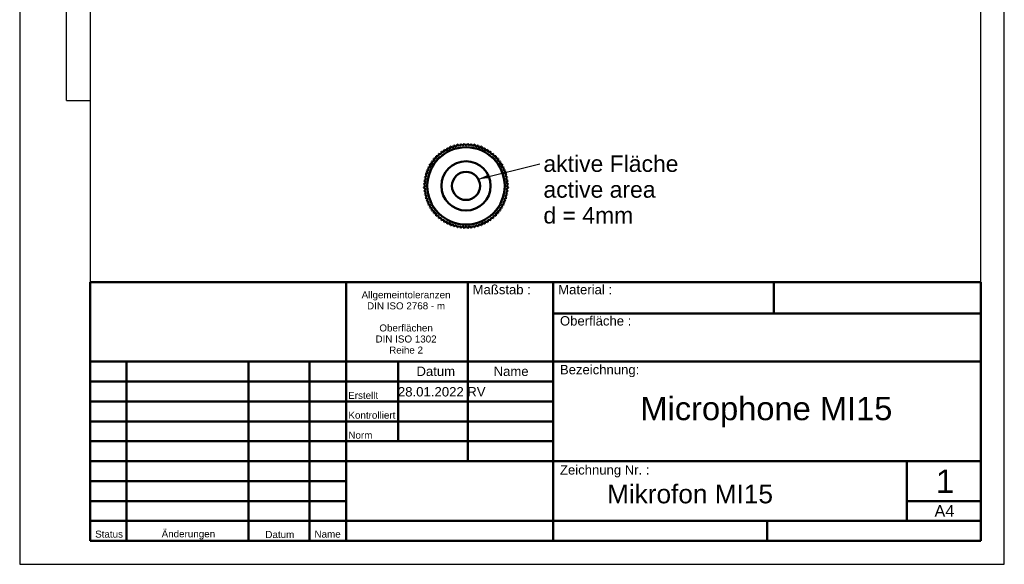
# Model space of a CAD drawing. Header units: millimetres. Extents: x 0 to 140, y 0 to 198.
# Tile 1 of 2: x 0 to 140, y 0 to 77. Entities that reach past the tile are written whole.
import ezdxf
from ezdxf.enums import TextEntityAlignment as Align

# ---------------------------------------------------------------- set-up
doc = ezdxf.new("R2010")
doc.units = ezdxf.units.MM
doc.header["$LTSCALE"] = 0.666667
for name, color, linetype, lineweight in [('Sichtbare Kanten(DIN)', 7, 'Continuous', 50), ('Skizziergeometrie(DIN)', 7, 'Continuous', 50), ('Symbole(DIN)', 7, 'Continuous', 25)]:
    doc.layers.add(name, color=color, linetype=linetype, lineweight=lineweight)
doc.styles.add('Aktuell-DIN', font='arial.ttf')
doc.styles.add('STANDARD-1', font='isocp.shx')
doc.styles.add('STANDARD-2', font='arial.ttf')
doc.styles.add('STANDARD-DIN', font='arial.ttf')
doc.styles.add('Textstil16', font='arial.ttf')
doc.styles.add('Textstil5', font='arial.ttf')
doc.styles.add('Textstil6', font='arial.ttf')
doc.styles.add('Textstil69', font='arial.ttf')
doc.styles.add('Textstil7', font='arial.ttf')
doc.dimstyles.new('DIN - Andere$7', dxfattribs={"dimscale": 0.666667, "dimtxt": 3.5, "dimasz": 2.5, "dimexe": 3, "dimexo": 1, "dimgap": 0.8, "dimtad": 1, "dimtoh": 1, "dimrnd": 1e-08, "dimtxsty": 'STANDARD-DIN', "dimcen": 0.09, "dimdle": 10, "dimclrd": 7, "dimclre": 7, "dimclrt": 7, "dimadec": 1, "dimazin": 2, "dimtfac": 1, "dimtmove": 0, "dimatfit": 3, "dimfxl": 1, "dimtolj": 1, "dimlwd": 25, "dimlwe": 25, "dimarcsym": 0})

# ---------------------------------------------------------------- blocks, each defined once
blk = doc.blocks.new('Ränder am A4')
at = {"layer": 'Skizziergeometrie(DIN)', "color": 1, "linetype": 'Continuous', "lineweight": 25, "true_color": 0xff0000}
for p, q in [((0, 297), (0, 0)), ((210, 0), (210, 297)), ((10, 99), (10, 292)), ((10, 99), (15, 99)), ((0, 0), (210, 0))]:
    blk.add_line(p, q, dxfattribs=at)
at = {"layer": 'Skizziergeometrie(DIN)', "color": 7, "linetype": 'Continuous', "lineweight": 25}
for p, q in [((15, 287), (15, 5)), ((205, 5), (205, 287)), ((15, 5), (205, 5))]:
    blk.add_line(p, q, dxfattribs=at)
blk = doc.blocks.new('Schriftfelder Roga')
at = {"layer": 'Skizziergeometrie(DIN)'}
for p, q in [((290, 155.25), (100, 155.25)), ((100, 155.25), (100, 100)), ((154.6, 100), (154.6, 155.25)), ((180.6, 138.25), (180.6, 155.25)), ((198.8, 100), (198.8, 155.25)), ((245.85, 148.5), (245.85, 155.25)), ((290, 100), (290, 155.25)), ((198.8, 148.5), (290, 148.5)), ((100, 138.25), (290, 138.25)), ((107.8, 100), (107.8, 138.25)), ((133.8, 100), (133.8, 138.25)), ((146.8, 100), (146.8, 138.25)), ((165.72, 121.25), (165.72, 138.25)), ((180.6, 117), (180.6, 138.25)), ((100, 134), (154.6, 134)), ((154.6, 134), (198.8, 134)), ((100, 129.75), (154.6, 129.75)), ((154.6, 129.75), (198.8, 129.75)), ((100, 125.5), (154.6, 125.5)), ((154.6, 125.5), (198.8, 125.5)), ((100, 121.25), (154.6, 121.25)), ((154.6, 121.25), (198.8, 121.25)), ((100, 117), (154.6, 117)), ((154.6, 117), (290, 117)), ((274.2, 104.25), (274.2, 117)), ((100, 112.75), (154.6, 112.75)), ((154.6, 108.5), (100, 108.5)), ((274.2, 108.5), (290, 108.5)), ((100, 104.25), (154.6, 104.25)), ((154.6, 104.25), (198.8, 104.25)), ((198.8, 104.25), (290, 104.25)), ((244.4, 100), (244.4, 104.25)), ((100, 100), (290, 100))]:
    blk.add_line(p, q, dxfattribs=at)
at = {"layer": 'Symbole(DIN)', "color": 7, "insert": (167.41, 153.27), "char_height": 1.4986, "attachment_point": 2, "line_spacing_factor": 0.944221, "style": 'STANDARD-2'}
blk.add_mtext('\\fArial|b0|i0;\\H1.4986;Allgemeintoleranzen\\PDIN ISO 2768 - m\\P \\POberflächen\\PDIN ISO 1302\\PReihe 2', dxfattribs=at)
at = {"layer": 'Symbole(DIN)', "color": 7, "char_height": 2, "attachment_point": 1}
for s, insert, style in [('\\fArial|b0|i0;\\H2.0000;Maßstab :', (181.6, 154.63), 'Aktuell-DIN'), ('\\fArial|b0|i0;\\H2.0000;Bezeichnung:', (200.22, 137.55), 'STANDARD-1'), ('\\fArial|b0|i0;\\H2.0000;Zeichnung Nr. :', (200.23, 116.16), 'Aktuell-DIN')]:
    blk.add_mtext(s, dxfattribs=dict(at, insert=insert, style=style))
at = {"layer": 'Symbole(DIN)', "color": 7, "style": 'Aktuell-DIN'}
for s, insert, char_height, width, attachment_point in [('\\fArial|b0|i0;\\H2.0000;Material :', (199.85, 154.63), 2, 16.8976, 1), ('\\fArial|b0|i0;\\H2.0000;Oberfläche :', (200.23, 147.96), 2, 19.4095, 1), ('\\fArial|b0|i0;Datum', (173.74, 135.17), 2, 14.8011, 8), ('\\fArial|b0|i0;Name', (189.81, 136.18), 2, 17.2011, 5), ('\\fArial|b0|i0;Erstellt', (155.06, 130.28), 1.5, 10.35, 7), ('\\fArial|b0|i0;Kontrolliert', (155.11, 126.06), 1.5, 10.35, 7), ('\\fArial|b0|i0;Norm', (155.1, 121.8), 1.5, 10.35, 7), ('\\fArial|b0|i0;Status', (104.06, 100.68), 1.5, 6.9393, 8), ('\\fArial|b0|i0;Änderungen', (120.98, 100.3), 1.5, 25, 8), ('\\fArial|b0|i0;Datum', (140.48, 100.59), 1.5, 11.3667, 8), ('\\fArial|b0|i0;Name', (150.67, 100.68), 1.5, 7.6499, 8)]:
    blk.add_mtext(s, dxfattribs=dict(at, insert=insert, char_height=char_height, width=width, attachment_point=attachment_point))
at = {"layer": 'Symbole(DIN)', "color": 7, "style": 'Textstil16'}
blk.add_attdef('MATERIAL', text='', height=2.5, dxfattribs=at).set_placement((230.92, 151.88), align=Align.MIDDLE_CENTER)
at = {"layer": 'Symbole(DIN)', "color": 7}
for tag, height, style, p in [('Maßstab', 3.5, 'Aktuell-DIN', (186.03, 147.09)), ('Oberfläche', 2.5, 'Textstil16', (218.14, 144.75))]:
    blk.add_attdef(tag, text='', height=height, dxfattribs=dict(at, style=style)).set_placement(p, align=Align.TOP_LEFT)
for tag, p, height, style in [('ERSTELLUNGSDATUM_001', (165.66, 130.82), 2.01, 'Textstil6'), ('AUTOR_001', (180.46, 130.83), 2.01, 'Textstil6'), ('BEZEICHNUNG_001', (217.38, 125.76), 4.98, 'Textstil5'), ('Blattnummer_001', (280.43, 110.25), 4.98, 'Textstil5'), ('BAUTEILNUMMER_001', (210.27, 108.02), 4, 'Textstil69'), ('Blattgröße_001', (280.1, 105.14), 2.49, 'Textstil7')]:
    blk.add_attdef(tag, p, '', height=height, dxfattribs=dict(at, style=style))
at = {"layer": 'Symbole(DIN)', "color": 7, "style": 'Textstil6'}
for tag, p in [('KONTROLLDATUM', (165.72, 127.65)), ('KONTROLLIERT_VON', (180.62, 127.59))]:
    blk.add_attdef(tag, text='', height=2.01, dxfattribs=at).set_placement(p, align=Align.MIDDLE_LEFT)

msp = doc.modelspace()

# ---------------------------------------------------------------- linework, layer by layer
at = {"layer": 'Sichtbare Kanten(DIN)'}
for p, q in [((60.388, 58.992), (60.316, 58.653)), ((60.725, 58.896), (60.393, 58.995)), ((60.824, 59.228), (60.725, 58.896)), ((61.152, 59.105), (60.829, 59.231)), ((61.278, 59.428), (61.152, 59.105)), ((61.594, 59.278), (61.283, 59.43)), ((61.747, 59.589), (61.594, 59.278)), ((62.05, 59.413), (61.752, 59.59)), ((62.227, 59.711), (62.05, 59.413)), ((62.515, 59.511), (62.233, 59.712)), ((62.716, 59.793), (62.515, 59.511)), ((62.987, 59.569), (62.722, 59.793)), ((63.211, 59.834), (62.987, 59.569)), ((63.461, 59.589), (63.216, 59.834)), ((63.706, 59.834), (63.461, 59.589)), ((63.936, 59.569), (63.712, 59.834)), ((64.201, 59.793), (63.936, 59.569)), ((64.408, 59.511), (64.206, 59.793)), ((64.69, 59.712), (64.408, 59.511)), ((64.873, 59.413), (64.696, 59.711)), ((65.171, 59.59), (64.873, 59.413)), ((65.328, 59.278), (65.176, 59.589)), ((65.64, 59.43), (65.328, 59.278)), ((65.771, 59.105), (65.645, 59.428)), ((66.094, 59.231), (65.771, 59.105)), ((66.198, 58.896), (66.099, 59.228)), ((66.53, 58.995), (66.198, 58.896)), ((66.606, 58.653), (66.535, 58.992)), ((58.881, 57.715), (58.924, 57.371)), ((59.231, 57.733), (58.885, 57.719)), ((59.217, 58.08), (59.231, 57.733)), ((59.567, 58.069), (59.221, 58.084)), ((59.581, 58.416), (59.567, 58.069)), ((59.93, 58.377), (59.586, 58.419)), ((59.973, 58.72), (59.93, 58.377)), ((60.316, 58.653), (59.977, 58.724)), ((66.945, 58.724), (66.606, 58.653)), ((66.993, 58.377), (66.95, 58.72)), ((67.337, 58.419), (66.993, 58.377)), ((67.356, 58.069), (67.341, 58.416)), ((67.702, 58.084), (67.356, 58.069)), ((67.692, 57.733), (67.706, 58.08)), ((68.038, 57.719), (67.692, 57.733)), ((67.999, 57.371), (68.042, 57.715)), ((57.871, 56.017), (58.023, 55.706)), ((58.196, 56.149), (57.873, 56.023)), ((58.07, 56.472), (58.196, 56.149)), ((58.404, 56.576), (58.072, 56.477)), ((58.306, 56.908), (58.404, 56.576)), ((58.648, 56.984), (58.309, 56.913)), ((58.577, 57.323), (58.648, 56.984)), ((58.924, 57.371), (58.58, 57.328)), ((68.343, 57.328), (67.999, 57.371)), ((68.275, 56.984), (68.346, 57.323)), ((68.614, 56.913), (68.275, 56.984)), ((68.518, 56.576), (68.617, 56.908)), ((68.85, 56.477), (68.518, 56.576)), ((68.727, 56.149), (68.853, 56.472)), ((69.05, 56.023), (68.727, 56.149)), ((68.9, 55.706), (69.052, 56.017)), ((57.79, 54.785), (57.508, 54.584)), ((57.589, 55.067), (57.79, 54.785)), ((57.887, 55.251), (57.59, 55.073)), ((57.71, 55.548), (57.887, 55.251)), ((58.023, 55.706), (57.712, 55.554)), ((69.211, 55.554), (68.9, 55.706)), ((69.035, 55.251), (69.213, 55.548)), ((69.333, 55.073), (69.035, 55.251)), ((69.133, 54.785), (69.334, 55.067)), ((69.415, 54.584), (69.133, 54.785)), ((57.466, 54.084), (57.711, 53.839)), ((57.711, 53.839), (57.466, 53.594)), ((57.731, 54.314), (57.467, 54.09)), ((57.467, 53.588), (57.731, 53.364)), ((57.507, 54.578), (57.731, 54.314)), ((57.731, 53.364), (57.507, 53.1)), ((69.192, 54.314), (69.416, 54.578)), ((69.456, 54.09), (69.192, 54.314)), ((69.192, 53.364), (69.456, 53.588)), ((69.416, 53.1), (69.192, 53.364)), ((69.211, 53.839), (69.456, 54.084)), ((69.456, 53.594), (69.211, 53.839)), ((57.508, 53.094), (57.79, 52.893)), ((57.79, 52.893), (57.589, 52.611)), ((57.59, 52.605), (57.887, 52.428)), ((57.887, 52.428), (57.71, 52.13)), ((57.712, 52.124), (58.023, 51.972)), ((58.023, 51.972), (57.871, 51.661)), ((68.9, 51.972), (69.211, 52.124)), ((69.052, 51.661), (68.9, 51.972)), ((69.035, 52.428), (69.333, 52.605)), ((69.213, 52.13), (69.035, 52.428)), ((69.133, 52.893), (69.415, 53.094)), ((69.334, 52.611), (69.133, 52.893)), ((57.873, 51.655), (58.196, 51.529)), ((58.196, 51.529), (58.07, 51.207)), ((58.072, 51.201), (58.404, 51.102)), ((58.404, 51.102), (58.306, 50.77)), ((58.309, 50.765), (58.648, 50.694)), ((58.648, 50.694), (58.577, 50.355)), ((68.275, 50.694), (68.614, 50.765)), ((68.346, 50.355), (68.275, 50.694)), ((68.518, 51.102), (68.85, 51.201)), ((68.617, 50.77), (68.518, 51.102)), ((68.727, 51.529), (69.05, 51.655)), ((68.853, 51.207), (68.727, 51.529)), ((58.58, 50.35), (58.924, 50.307)), ((58.924, 50.307), (58.881, 49.964)), ((58.885, 49.959), (59.231, 49.945)), ((59.231, 49.945), (59.217, 49.599)), ((59.221, 49.594), (59.567, 49.609)), ((59.567, 49.609), (59.581, 49.262)), ((59.586, 49.259), (59.93, 49.302)), ((59.93, 49.302), (59.973, 48.958)), ((59.977, 48.954), (60.316, 49.025)), ((60.316, 49.025), (60.388, 48.686)), ((66.535, 48.686), (66.606, 49.025)), ((66.606, 49.025), (66.945, 48.954)), ((66.95, 48.958), (66.993, 49.302)), ((66.993, 49.302), (67.337, 49.259)), ((67.341, 49.262), (67.356, 49.609)), ((67.356, 49.609), (67.702, 49.594)), ((67.692, 49.945), (68.038, 49.959)), ((67.706, 49.599), (67.692, 49.945)), ((67.999, 50.307), (68.343, 50.35)), ((68.042, 49.964), (67.999, 50.307)), ((60.393, 48.683), (60.725, 48.782)), ((60.725, 48.782), (60.824, 48.45)), ((60.829, 48.447), (61.152, 48.573)), ((61.152, 48.573), (61.278, 48.251)), ((61.283, 48.248), (61.594, 48.401)), ((61.594, 48.401), (61.747, 48.089)), ((61.752, 48.088), (62.05, 48.265)), ((62.05, 48.265), (62.227, 47.967)), ((62.233, 47.966), (62.515, 48.168)), ((62.515, 48.168), (62.716, 47.886)), ((62.722, 47.885), (62.987, 48.109)), ((62.987, 48.109), (63.211, 47.844)), ((63.216, 47.844), (63.461, 48.089)), ((63.461, 48.089), (63.706, 47.844)), ((63.712, 47.844), (63.936, 48.109)), ((63.936, 48.109), (64.201, 47.885)), ((64.206, 47.886), (64.408, 48.168)), ((64.408, 48.168), (64.69, 47.966)), ((64.696, 47.967), (64.873, 48.265)), ((64.873, 48.265), (65.171, 48.088)), ((65.176, 48.089), (65.328, 48.401)), ((65.328, 48.401), (65.64, 48.248)), ((65.645, 48.251), (65.771, 48.573)), ((65.771, 48.573), (66.094, 48.447)), ((66.099, 48.45), (66.198, 48.782)), ((66.198, 48.782), (66.53, 48.683))]:
    msp.add_line(p, q, dxfattribs=at)
for radius in [5.5, 3.5, 2, 2]:
    msp.add_circle((63.461, 53.839), radius, dxfattribs=at)
for start, end in [(120.76124, 120.8177), (116.0244, 116.08086), (111.28756, 111.34402), (106.55072, 106.60718), (101.81387, 101.87034), (97.07703, 97.13349), (92.34019, 92.39665), (87.60335, 87.65981), (82.86651, 82.92297), (78.12966, 78.18613), (73.39282, 73.44928), (68.65598, 68.71244), (63.91914, 63.9756), (59.1823, 59.23876), (139.70861, 139.76507), (134.97177, 135.02823), (130.23493, 130.29139), (125.49808, 125.55455), (54.44545, 54.50192), (49.70861, 49.76507), (44.97177, 45.02823), (40.23493, 40.29139), (158.65598, 158.71244), (153.91914, 153.9756), (149.1823, 149.23876), (144.44545, 144.50192), (35.49808, 35.55455), (30.76124, 30.8177), (26.0244, 26.08086), (21.28756, 21.34402), (168.12966, 168.18613), (163.39282, 163.44928), (16.55072, 16.60718), (11.81387, 11.87034), (177.60335, 177.65981), (182.34019, 182.39665), (172.86651, 172.92297), (7.07703, 7.13349), (2.34019, 2.39665), (357.60335, 357.65981), (187.07703, 187.13349), (191.81387, 191.87034), (196.55072, 196.60718), (343.39282, 343.44928), (348.12966, 348.18613), (352.86651, 352.92297), (201.28756, 201.34402), (206.0244, 206.08086), (210.76124, 210.8177), (329.1823, 329.23876), (333.91914, 333.9756), (338.65598, 338.71244), (215.49808, 215.55455), (220.23493, 220.29139), (224.97177, 225.02823), (229.70861, 229.76507), (310.23493, 310.29139), (314.97177, 315.02823), (319.70861, 319.76507), (324.44545, 324.50192), (234.44545, 234.50192), (239.1823, 239.23876), (243.91914, 243.9756), (248.65598, 248.71244), (253.39282, 253.44928), (258.12966, 258.18613), (262.86651, 262.92297), (267.60335, 267.65981), (272.34019, 272.39665), (277.07703, 277.13349), (281.81387, 281.87034), (286.55072, 286.60718), (291.28756, 291.34402), (296.0244, 296.08086), (300.76124, 300.8177), (305.49808, 305.55455)]:
    msp.add_arc((63.461, 53.839), 6, start, end, dxfattribs=at)

# ---------------------------------------------------------------- block references
at = {"xscale": 0.6666666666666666, "yscale": 0.6666666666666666, "zscale": 0.6666666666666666}
msp.add_blockref('Ränder am A4', (0, 0), dxfattribs=at)
msp.add_blockref('Schriftfelder Roga', (-56.667, -63.333), dxfattribs=at).add_auto_attribs({'BEZEICHNUNG_001': 'Microphone MI15', 'ERSTELLUNGSDATUM_001': '28.01.2022', 'AUTOR_001': 'RV', 'Blattnummer_001': '1', 'Blattgröße_001': 'A4', 'BAUTEILNUMMER_001': 'Mikrofon MI15'})

# ---------------------------------------------------------------- texts
at = {"layer": 'Symbole(DIN)', "color": 7, "insert": (74.468, 58.167), "char_height": 2.33333, "width": 19.20376, "attachment_point": 1, "line_spacing_factor": 0.944221, "style": 'STANDARD-DIN'}
msp.add_mtext('\\fArial|b0|i0;aktive Fläche\\P\\fArial|b0|i0;active area\\P\\fArial|b0|i0;d = 4mm', dxfattribs=at)

# ---------------------------------------------------------------- leaders
at = {"layer": 'Symbole(DIN)', "color": 7, "linetype": 'Continuous', "lineweight": 25, "annotation_type": 0, "has_hookline": 1, "hookline_direction": 0, "text_width": 18.952}
msp.add_leader([(65.205, 54.818), (73.935, 57)], dimstyle='DIN - Andere$7', override={"dimtad": 0}, dxfattribs=at)

doc.saveas('drawing.dxf')
